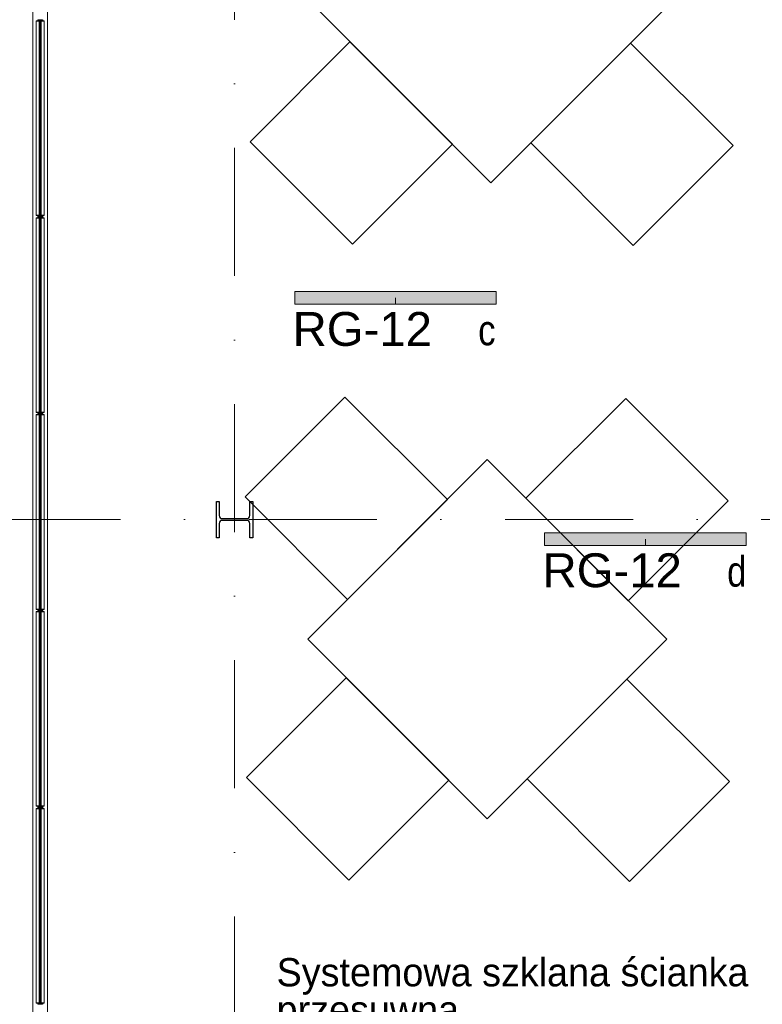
# Model space of a CAD drawing. Header units: metres. Extents: x -29 to 15534, y -4326 to 1447.
# Tile 6 of 48: x 11587 to 11955, y -3885 to -3397. Entities that reach past the tile are written whole.
import ezdxf

# ---------------------------------------------------------------- set-up
doc = ezdxf.new("R2010")
doc.units = ezdxf.units.M
doc.header["$MEASUREMENT"] = 0
for name, pattern in [('8', [0.5, 0.25, -0.25]), ('CONTINOUS', [0]), ('DASHDOT', [25.4, 12.7, -6.35, 0, -6.35])]:
    doc.linetypes.add(name, pattern=pattern)
doc.layers.get('0').update_dxf_attribs({"color": 8})
for name, color, linetype, lineweight in [('#elektryczne', 7, 'Continuous', 20), ('_K_stal', 8, 'Continuous', 25), ('A_B.CIENKIE', 8, 'Continuous', 9), ('A_OPISY', 8, 'Continuous', 18), ('A_OSIE', 8, 'Continuous', 13), ('A_STOLARKA', 8, 'Continuous', 5), ('EB_obwody', 8, 'Continuous', 13)]:
    doc.layers.add(name, color=color, linetype=linetype, lineweight=lineweight)
doc.layers.add('_UWAGI', color=8, linetype='Continuous', lineweight=70, plot=False)
doc.layers.add('rexp_Oprawy', color=7, linetype='Continuous')
doc.styles.add('ARIAL', font='arial.ttf')
doc.styles.add('opisy okien', font='txt', dxfattribs={"height": 15})

# ---------------------------------------------------------------- blocks, each defined once
blk = doc.blocks.new('A$C127e4fc6')
at = {"layer": 'A_STOLARKA'}
for p, q in [((-1793.6, 0), (-34.24, 0)), ((-1500, -2.9), (-1500, -4.3)), ((-1499.88, -2.4), (-1499.96, -2.85)), ((-1499.96, -4.35), (-1499.88, -4.81)), ((-1499.75, -2.85), (-1499.95, -2.85)), ((-1499.75, -4.35), (-1499.95, -4.35)), ((-1499.83, -2.36), (-1499.65, -2.36)), ((-1499.65, -4.86), (-1499.83, -4.86)), ((-1499.76, -2.81), (-1499.76, -2.36)), ((-1499.76, -2.81), (-1499.76, -2.85)), ((-1499.76, -4.35), (-1499.76, -4.41)), ((-1499.76, -4.86), (-1499.76, -4.41)), ((-1499.45, -1.6), (-1499.75, -2.8)), ((-1499.75, -2.8), (-1499.75, -4.4)), ((-1499.65, -3.1), (-1499.75, -3.2)), ((-1499.75, -3.2), (-1499.75, -4)), ((-1402.55, -3.6), (-1499.75, -3.6)), ((-1499.75, -4), (-1499.65, -4.1)), ((-1499.75, -4.4), (-1499.45, -5.6)), ((-1402.65, -3.1), (-1499.65, -3.1)), ((-1499.65, -4.1), (-1402.65, -4.1)), ((-1499.3, -1.6), (-1499.3, -5.6)), ((-1499.3, -1.64), (-1403, -1.64)), ((-1403, -1.6), (-1403, -5.6)), ((-1402.85, -1.6), (-1402.55, -2.8)), ((-1402.55, -4.4), (-1402.85, -5.6)), ((-1402.48, -2.36), (-1402.66, -2.36)), ((-1402.66, -4.86), (-1402.48, -4.86)), ((-1402.55, -3.2), (-1402.65, -3.1)), ((-1402.65, -4.1), (-1402.55, -4)), ((-1402.55, -2.81), (-1402.55, -2.36)), ((-1402.55, -2.8), (-1402.55, -4.4)), ((-1402.55, -2.81), (-1402.55, -2.85)), ((-1402.55, -2.85), (-1402.35, -2.85)), ((-1402.55, -4), (-1402.55, -3.2)), ((-1402.55, -4.35), (-1402.55, -4.41)), ((-1402.55, -4.35), (-1402.35, -4.35)), ((-1402.55, -4.86), (-1402.55, -4.41)), ((-1402.43, -2.4), (-1402.35, -2.85)), ((-1402.35, -4.35), (-1402.43, -4.81)), ((-1402.3, -2.9), (-1402.3, -4.3)), ((-1402.3, -2.9), (-1402.3, -4.3)), ((-1402.18, -2.4), (-1402.26, -2.85)), ((-1402.26, -4.35), (-1402.18, -4.81)), ((-1402.05, -2.85), (-1402.25, -2.85)), ((-1402.05, -4.35), (-1402.25, -4.35)), ((-1402.13, -2.36), (-1401.94, -2.36)), ((-1401.94, -4.86), (-1402.13, -4.86)), ((-1402.06, -2.81), (-1402.06, -2.36)), ((-1402.06, -2.81), (-1402.06, -2.85)), ((-1402.06, -4.35), (-1402.06, -4.41)), ((-1402.06, -4.86), (-1402.06, -4.41)), ((-1401.75, -1.6), (-1402.05, -2.8)), ((-1402.05, -2.8), (-1402.05, -4.4)), ((-1401.95, -3.1), (-1402.05, -3.2)), ((-1402.05, -3.2), (-1402.05, -4)), ((-1304.85, -3.6), (-1402.05, -3.6)), ((-1402.05, -4), (-1401.95, -4.1)), ((-1402.05, -4.4), (-1401.75, -5.6)), ((-1304.95, -3.1), (-1401.95, -3.1)), ((-1401.95, -4.1), (-1304.95, -4.1)), ((-1401.6, -1.6), (-1401.6, -5.6)), ((-1401.6, -1.64), (-1305.3, -1.64)), ((-1305.3, -1.6), (-1305.3, -5.6)), ((-1305.15, -1.6), (-1304.85, -2.8)), ((-1304.85, -4.4), (-1305.15, -5.6)), ((-1304.78, -2.36), (-1304.96, -2.36)), ((-1304.96, -4.86), (-1304.78, -4.86)), ((-1304.85, -3.2), (-1304.95, -3.1)), ((-1304.95, -4.1), (-1304.85, -4)), ((-1304.85, -2.81), (-1304.85, -2.36)), ((-1304.85, -2.8), (-1304.85, -4.4)), ((-1304.85, -2.81), (-1304.85, -2.85)), ((-1304.85, -2.85), (-1304.65, -2.85)), ((-1304.85, -4), (-1304.85, -3.2)), ((-1304.85, -4.35), (-1304.85, -4.41)), ((-1304.85, -4.35), (-1304.65, -4.35)), ((-1304.85, -4.86), (-1304.85, -4.41)), ((-1304.73, -2.4), (-1304.65, -2.85)), ((-1304.65, -4.35), (-1304.73, -4.81)), ((-1304.6, -2.9), (-1304.6, -4.3)), ((-1304.6, -2.9), (-1304.6, -4.3)), ((-1304.48, -2.4), (-1304.56, -2.85)), ((-1304.56, -4.35), (-1304.48, -4.82)), ((-1304.35, -2.85), (-1304.55, -2.85)), ((-1304.35, -4.35), (-1304.55, -4.35)), ((-1304.43, -2.36), (-1304.24, -2.36)), ((-1304.24, -4.86), (-1304.43, -4.86)), ((-1304.36, -2.81), (-1304.36, -2.36)), ((-1304.36, -2.81), (-1304.36, -2.85)), ((-1304.36, -4.35), (-1304.36, -4.41)), ((-1304.36, -4.86), (-1304.36, -4.41)), ((-1304.05, -1.6), (-1304.35, -2.8)), ((-1304.35, -2.8), (-1304.35, -4.4)), ((-1304.25, -3.1), (-1304.35, -3.2)), ((-1304.35, -3.2), (-1304.35, -4)), ((-1207.15, -3.6), (-1304.35, -3.6)), ((-1304.35, -4), (-1304.25, -4.1)), ((-1304.35, -4.4), (-1304.05, -5.6)), ((-1207.25, -3.1), (-1304.25, -3.1)), ((-1304.25, -4.1), (-1207.25, -4.1)), ((-1303.9, -1.6), (-1303.9, -5.6)), ((-1303.9, -1.64), (-1207.6, -1.64)), ((-1207.6, -1.6), (-1207.6, -5.6)), ((-1207.45, -1.6), (-1207.15, -2.8)), ((-1207.15, -4.4), (-1207.45, -5.6)), ((-1207.08, -2.36), (-1207.26, -2.36)), ((-1207.26, -4.86), (-1207.08, -4.86)), ((-1207.15, -3.2), (-1207.25, -3.1)), ((-1207.25, -4.1), (-1207.15, -4)), ((-1207.15, -2.81), (-1207.15, -2.36)), ((-1207.15, -2.8), (-1207.15, -4.4)), ((-1207.15, -2.81), (-1207.15, -2.85)), ((-1207.15, -2.85), (-1206.95, -2.85)), ((-1207.15, -4), (-1207.15, -3.2)), ((-1207.15, -4.35), (-1207.15, -4.41)), ((-1207.15, -4.35), (-1206.95, -4.35)), ((-1207.15, -4.86), (-1207.15, -4.41)), ((-1207.03, -2.4), (-1206.95, -2.85)), ((-1206.95, -4.35), (-1207.03, -4.82)), ((-1206.9, -2.9), (-1206.9, -4.3)), ((-1206.9, -2.9), (-1206.9, -4.3)), ((-1206.78, -2.4), (-1206.86, -2.85)), ((-1206.86, -4.35), (-1206.78, -4.81)), ((-1206.65, -2.85), (-1206.85, -2.85)), ((-1206.65, -4.35), (-1206.85, -4.35)), ((-1206.73, -2.36), (-1206.54, -2.36)), ((-1206.54, -4.86), (-1206.73, -4.86)), ((-1206.66, -2.81), (-1206.66, -2.36)), ((-1206.66, -2.81), (-1206.66, -2.85)), ((-1206.66, -4.35), (-1206.66, -4.41)), ((-1206.66, -4.86), (-1206.66, -4.41)), ((-1206.35, -1.6), (-1206.65, -2.8)), ((-1206.65, -2.8), (-1206.65, -4.4)), ((-1206.55, -3.1), (-1206.65, -3.2)), ((-1206.65, -3.2), (-1206.65, -4)), ((-1109.45, -3.6), (-1206.65, -3.6)), ((-1206.65, -4), (-1206.55, -4.1)), ((-1206.65, -4.4), (-1206.35, -5.6)), ((-1109.55, -3.1), (-1206.55, -3.1)), ((-1206.55, -4.1), (-1109.55, -4.1)), ((-1206.2, -1.6), (-1206.2, -5.6)), ((-1206.2, -1.64), (-1109.9, -1.64)), ((-1109.9, -1.6), (-1109.9, -5.6)), ((-1109.75, -1.6), (-1109.45, -2.8)), ((-1109.45, -4.4), (-1109.75, -5.6)), ((-1109.38, -2.36), (-1109.56, -2.36)), ((-1109.56, -4.86), (-1109.38, -4.86)), ((-1109.45, -3.2), (-1109.55, -3.1)), ((-1109.55, -4.1), (-1109.45, -4)), ((-1109.45, -2.81), (-1109.45, -2.36)), ((-1109.45, -2.8), (-1109.45, -4.4)), ((-1109.45, -2.81), (-1109.45, -2.85)), ((-1109.45, -2.85), (-1109.25, -2.85)), ((-1109.45, -4), (-1109.45, -3.2)), ((-1109.45, -4.35), (-1109.45, -4.41)), ((-1109.45, -4.35), (-1109.25, -4.35)), ((-1109.45, -4.86), (-1109.45, -4.41)), ((-1109.33, -2.4), (-1109.25, -2.85)), ((-1109.25, -4.35), (-1109.33, -4.81)), ((-1109.2, -2.9), (-1109.2, -4.3)), ((-1109.2, -2.9), (-1109.2, -4.3)), ((-1109.08, -2.4), (-1109.16, -2.85)), ((-1109.16, -4.35), (-1109.08, -4.81)), ((-1108.95, -2.85), (-1109.15, -2.85)), ((-1108.95, -4.35), (-1109.15, -4.35)), ((-1109.03, -2.36), (-1108.84, -2.36)), ((-1108.84, -4.86), (-1109.03, -4.86)), ((-1108.96, -2.81), (-1108.96, -2.36)), ((-1108.96, -2.81), (-1108.96, -2.85)), ((-1108.96, -4.35), (-1108.96, -4.41)), ((-1108.96, -4.86), (-1108.96, -4.41)), ((-1108.65, -1.6), (-1108.95, -2.8)), ((-1108.95, -2.8), (-1108.95, -4.4)), ((-1108.85, -3.1), (-1108.95, -3.2)), ((-1108.95, -3.2), (-1108.95, -4)), ((-1011.75, -3.6), (-1108.95, -3.6)), ((-1108.95, -4), (-1108.85, -4.1)), ((-1108.95, -4.4), (-1108.65, -5.6)), ((-1011.85, -3.1), (-1108.85, -3.1)), ((-1108.85, -4.1), (-1011.85, -4.1)), ((-1108.5, -1.6), (-1108.5, -5.6)), ((-1108.5, -1.64), (-1012.2, -1.64)), ((-1012.2, -1.6), (-1012.2, -5.6)), ((-1012.05, -1.6), (-1011.75, -2.8)), ((-1011.75, -4.4), (-1012.05, -5.6)), ((-1011.68, -2.36), (-1011.86, -2.36)), ((-1011.86, -4.86), (-1011.68, -4.86)), ((-1011.75, -3.2), (-1011.85, -3.1)), ((-1011.85, -4.1), (-1011.75, -4)), ((-1011.75, -2.81), (-1011.75, -2.36)), ((-1011.75, -2.8), (-1011.75, -4.4)), ((-1011.75, -2.81), (-1011.75, -2.85)), ((-1011.75, -2.85), (-1011.55, -2.85)), ((-1011.75, -4), (-1011.75, -3.2)), ((-1011.75, -4.35), (-1011.75, -4.41)), ((-1011.75, -4.35), (-1011.55, -4.35)), ((-1011.75, -4.86), (-1011.75, -4.41)), ((-1011.63, -2.4), (-1011.55, -2.85)), ((-1011.55, -4.35), (-1011.63, -4.81)), ((-1011.5, -2.9), (-1011.5, -4.3)), ((-1789.08, -7.2), (-34.24, -7.2)), ((-1403, -5.57), (-1499.3, -5.57)), ((-1305.3, -5.57), (-1401.6, -5.57)), ((-1207.6, -5.57), (-1303.9, -5.57)), ((-1109.9, -5.57), (-1206.2, -5.57)), ((-1012.2, -5.57), (-1108.5, -5.57))]:
    blk.add_line(p, q, dxfattribs=at)
at = {"layer": 'A_STOLARKA', "ltscale": 0.1}
for p, q in [((-1499.3, -1.6), (-1499.45, -1.6)), ((-1403, -1.6), (-1402.85, -1.6)), ((-1401.6, -1.6), (-1401.75, -1.6)), ((-1305.3, -1.6), (-1305.15, -1.6)), ((-1303.9, -1.6), (-1304.05, -1.6)), ((-1207.6, -1.6), (-1207.45, -1.6)), ((-1206.2, -1.6), (-1206.35, -1.6)), ((-1109.9, -1.6), (-1109.75, -1.6)), ((-1108.5, -1.6), (-1108.65, -1.6)), ((-1012.2, -1.6), (-1012.05, -1.6)), ((-1499.3, -5.6), (-1499.45, -5.6)), ((-1403, -5.6), (-1402.85, -5.6)), ((-1401.6, -5.6), (-1401.75, -5.6)), ((-1305.3, -5.6), (-1305.15, -5.6)), ((-1303.9, -5.6), (-1304.05, -5.6)), ((-1207.6, -5.6), (-1207.45, -5.6)), ((-1206.2, -5.6), (-1206.35, -5.6)), ((-1109.9, -5.6), (-1109.75, -5.6)), ((-1108.5, -5.6), (-1108.65, -5.6)), ((-1012.2, -5.6), (-1012.05, -5.6))]:
    blk.add_line(p, q, dxfattribs=at)
at = {"layer": 'A_STOLARKA'}
for centre in [(-1493.25, -3.6), (-1409.05, -3.6), (-1409.05, -3.6), (-1395.55, -3.6), (-1311.35, -3.6), (-1311.35, -3.6), (-1297.85, -3.6), (-1213.65, -3.6), (-1213.65, -3.6), (-1200.15, -3.6), (-1115.95, -3.6), (-1115.95, -3.6), (-1102.45, -3.6), (-1018.25, -3.6), (-1018.25, -3.6)]:
    blk.add_circle(centre, 0.5, dxfattribs=at)
for centre, start, end in [((-1499.95, -2.9), 90, 180), ((-1499.95, -4.3), 180, 270), ((-1499.83, -2.41), 90, 170), ((-1499.83, -4.81), 190, 270), ((-1402.48, -2.41), 10, 90), ((-1402.48, -4.81), 270, 350), ((-1402.35, -2.9), 0, 90), ((-1402.35, -4.3), 270, 0), ((-1402.25, -2.9), 90, 180), ((-1402.25, -4.3), 180, 270), ((-1402.13, -2.41), 90, 170), ((-1402.13, -4.81), 190, 270), ((-1304.78, -2.41), 10, 90), ((-1304.78, -4.81), 270, 350), ((-1304.65, -2.9), 0, 90), ((-1304.65, -4.3), 270, 0), ((-1304.55, -2.9), 90, 180), ((-1304.55, -4.3), 180, 270), ((-1304.43, -2.41), 90, 170), ((-1304.43, -4.81), 190, 270), ((-1207.08, -2.41), 10, 90), ((-1207.08, -4.81), 270, 350), ((-1206.95, -2.9), 0, 90), ((-1206.95, -4.3), 270, 0), ((-1206.85, -2.9), 90, 180), ((-1206.85, -4.3), 180, 270), ((-1206.73, -2.41), 90, 170), ((-1206.73, -4.81), 190, 270), ((-1109.38, -2.41), 10, 90), ((-1109.38, -4.81), 270, 350), ((-1109.25, -2.9), 0, 90), ((-1109.25, -4.3), 270, 0), ((-1109.15, -2.9), 90, 180), ((-1109.15, -4.3), 180, 270), ((-1109.03, -2.41), 90, 170), ((-1109.03, -4.81), 190, 270), ((-1011.68, -2.41), 10, 90), ((-1011.68, -4.81), 270, 350), ((-1011.55, -2.9), 0, 90), ((-1011.55, -4.3), 270, 0)]:
    blk.add_arc(centre, 0.05, start, end, dxfattribs=at)
blk = doc.blocks.new('hb')
at = {"layer": '_K_stal'}
blk.add_lwpolyline([(637.91, -30416.16), (639.31, -30416.16), (639.31, -30434.16), (637.91, -30434.16), (637.91, -30427.08, 0.414214), (636.41, -30425.58), (624.21, -30425.58, 0.414214), (622.71, -30427.08), (622.71, -30434.16), (621.31, -30434.16), (621.31, -30416.16), (622.71, -30416.16), (622.71, -30423.23, 0.414214), (624.21, -30424.73), (636.41, -30424.73, 0.414214), (637.91, -30423.23)], format="xyb", close=True, dxfattribs=at)
blk = doc.blocks.new('podkład')
at = {"color": 8}
for points in [[(11731.6, -3388.59), (11820.7, -3477.68), (11909.79, -3388.59), (11820.7, -3299.49)], [(11750.74, -3407.72), (11801.56, -3458.55), (11752.05, -3508.06), (11701.22, -3457.24)], [(11840.49, -3457.89), (11891.31, -3508.72), (11940.83, -3459.2), (11890, -3408.38)], [(11698.77, -3633.48), (11749.59, -3684.3), (11799.11, -3634.79), (11748.28, -3583.96)], [(11838.03, -3634.13), (11888.86, -3684.96), (11938.37, -3635.44), (11887.55, -3584.62)], [(11729.8, -3704.09), (11818.9, -3793.19), (11907.99, -3704.09), (11818.9, -3615)], [(11748.94, -3723.23), (11799.76, -3774.05), (11750.25, -3823.57), (11699.42, -3772.74)], [(11838.69, -3773.4), (11889.51, -3824.22), (11939.03, -3774.71), (11888.2, -3723.88)]]:
    blk.add_lwpolyline(points, close=True, dxfattribs=at)
at = {"layer": 'A_B.CIENKIE', "color": 8, "linetype": '8', "ltscale": 100}
blk.add_lwpolyline([(11593.49, -2008.7), (11593.49, -4188.5), (12953.49, -3333.65), (12953.49, -2008.7)], dxfattribs=at)
at = {"layer": 'A_OSIE', "color": 8, "linetype": 'DASHDOT', "ltscale": 5}
for p, q in [((11693.49, -4159.34), (11693.49, -2044.7)), ((11573.49, -3644.7), (12494.75, -3644.7))]:
    blk.add_line(p, q, dxfattribs=at)
at = {"layer": '_UWAGI', "color": 8}
blk.add_blockref('hb', (11063.18, 26780.46), dxfattribs=at)
at = {"layer": 'A_STOLARKA', "color": 8, "linetype": 'Continuous', "rotation": 90}
blk.add_blockref('A$C127e4fc6', (11593.49, -2385.21), dxfattribs=at)
at = {"layer": 'A_OPISY', "color": 8, "linetype": 'CONTINOUS', "ltscale": 0.1, "insert": (11714.36, -3880.75), "char_height": 14, "attachment_point": 4, "line_spacing_factor": 0.8, "style": 'opisy okien'}
blk.add_mtext_dynamic_manual_height_columns('Systemowa szklana ścianka przesuwna', width=300.5689, gutter_width=80, heights=[42.53], dxfattribs=at)
blk = doc.blocks.new('rexp_lib_l_92')
at = {"layer": 'rexp_Oprawy', "linetype": 'Continuous', "lineweight": 18, "true_color": 0x007f00}
blk.add_hatch(color=96, dxfattribs=at).paths.add_polyline_path([(-3.1, -50), (3.1, -50), (3.1, 50), (-3.1, 50)])
at = {"layer": 'rexp_Oprawy', "color": 96, "linetype": 'Continuous', "lineweight": 18, "true_color": 0x007f00}
blk.add_lwpolyline([(-3.1, -50), (3.1, -50), (3.1, 50), (-3.1, 50)], close=True, dxfattribs=at)
at = {"layer": 'rexp_Oprawy', "color": 7, "linetype": 'Continuous', "lineweight": 18}
blk.add_lwpolyline([(-3.1, -50), (3.1, -50), (3.1, 50), (-3.1, 50)], close=True, dxfattribs=at)
blk.add_lwpolyline([(0, 0), (3.1, 0)], dxfattribs=at)

msp = doc.modelspace()

# ---------------------------------------------------------------- block references
at = {"layer": '#elektryczne', "color": 8, "linetype": 'Continuous', "lineweight": 18}
msp.add_blockref('podkład', (0, 0), dxfattribs=at)
at = {"layer": 'rexp_Oprawy', "color": 8, "linetype": 'Continuous', "lineweight": 18, "rotation": 270}
for p in [(11897.33, -3654.43), (11773.33, -3534.7)]:
    msp.add_blockref('rexp_lib_l_92', p, dxfattribs=at)

# ---------------------------------------------------------------- texts
at = {"layer": 'A_OPISY', "color": 0, "lineweight": 13, "char_height": 15, "width": 16.3849, "attachment_point": 5, "style": 'opisy okien'}
for s, insert in [('{\\fArial Narrow|b0|i0|c238|p39;c}', (11818.67, -3550.87, -377)), ('{\\fArial Narrow|b0|i0|c238|p39;d}', (11942.66, -3670.6, -377))]:
    msp.add_mtext(s, dxfattribs=dict(at, insert=insert))
at = {"layer": 'EB_obwody', "color": 5, "style": 'ARIAL'}
for p in [(11722.3, -3558.55, -1500), (11846.3, -3678.27, -1500)]:
    msp.add_text('RG-12', height=16.8, rotation=0, dxfattribs=at).set_placement(p)

doc.saveas('drawing.dxf')
